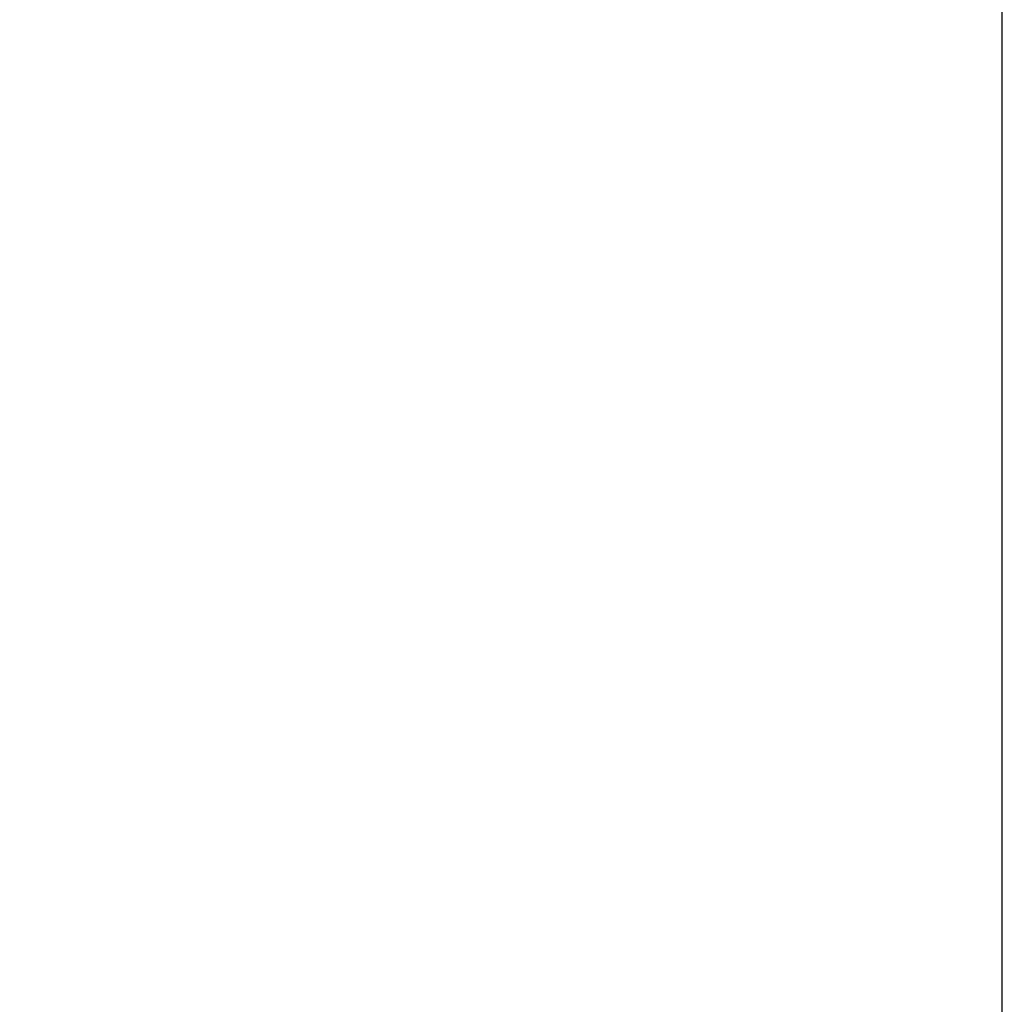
# Model space of a CAD drawing. Header units: millimetres. Extents: x 15 to 2005, y -26 to 622.
# Tile 199 of 256: x 86.8185 to 86.8491, y -12.2146 to -12.1838. Entities that reach past the tile are written whole.
import ezdxf

# ---------------------------------------------------------------- set-up
doc = ezdxf.new("R2010")
doc.units = ezdxf.units.MM

# ---------------------------------------------------------------- blocks, each defined once
blk = doc.blocks.new('SG')
at = {"color": 7, "linetype": 'Continuous'}
blk.add_open_spline([(86.749155, -12.144908), (86.74919, -12.146313), (86.749244, -12.147726), (86.749319, -12.149146), (86.749415, -12.150572), (86.749532, -12.152004), (86.74967, -12.153443), (86.74983, -12.154886), (86.750011, -12.156335), (86.750215, -12.157788), (86.750442, -12.159245), (86.750691, -12.160705), (86.750963, -12.162169), (86.751258, -12.163635), (86.751577, -12.165103), (86.751919, -12.166573), (86.752285, -12.168044), (86.752675, -12.169515), (86.753089, -12.170986), (86.753527, -12.172457), (86.75399, -12.173926), (86.754477, -12.175394), (86.754988, -12.176859), (86.755525, -12.178322), (86.756086, -12.17978), (86.756671, -12.181235), (86.757282, -12.182685), (86.757917, -12.18413), (86.758576, -12.185568), (86.759261, -12.187), (86.75997, -12.188425), (86.760704, -12.189843), (86.761462, -12.191251), (86.762244, -12.192651), (86.763051, -12.194041), (86.763881, -12.195421), (86.764736, -12.19679), (86.765614, -12.198147), (86.766515, -12.199493), (86.76744, -12.200826), (86.768387, -12.202145), (86.769357, -12.203451), (86.770349, -12.204742), (86.771364, -12.206018), (86.7724, -12.207279), (86.773457, -12.208524), (86.774535, -12.209752), (86.775634, -12.210963), (86.776753, -12.212156), (86.777891, -12.213331), (86.779049, -12.214487), (86.780226, -12.215625), (86.78142, -12.216743), (86.782633, -12.217841), (86.783863, -12.218918), (86.785109, -12.219975), (86.786372, -12.22101), (86.787651, -12.222024), (86.788945, -12.223016), (86.790253, -12.223985), (86.791576, -12.224933), (86.792911, -12.225857), (86.79426, -12.226758), (86.795621, -12.227636), (86.796994, -12.22849), (86.798377, -12.22932), (86.799772, -12.230127), (86.801175, -12.230909), (86.802589, -12.231667), (86.80401, -12.2324), (86.80544, -12.233109), (86.806877, -12.233793), (86.808321, -12.234452), (86.809771, -12.235087), (86.811227, -12.235697), (86.812687, -12.236282), (86.814152, -12.236842), (86.81562, -12.237377), (86.817092, -12.237888), (86.818565, -12.238374), (86.820041, -12.238835), (86.821519, -12.239272), (86.822997, -12.239685), (86.824475, -12.240073), (86.825953, -12.240437), (86.82743, -12.240777), (86.828905, -12.241094), (86.830379, -12.241387), (86.83185, -12.241656), (86.833318, -12.241903), (86.834783, -12.242126), (86.836243, -12.242327), (86.8377, -12.242506), (86.839151, -12.242662), (86.840597, -12.242797), (86.842038, -12.24291), (86.843472, -12.243002), (86.8449, -12.243073), (86.846321, -12.243123), (86.847734, -12.243153), (86.84914, -12.243162)], degree=1, knots=[0, 0, 0.00905, 0.018152, 0.027304, 0.036507, 0.04576, 0.055062, 0.064412, 0.07381, 0.083256, 0.092749, 0.102287, 0.111871, 0.1215, 0.131172, 0.140887, 0.150645, 0.160443, 0.170283, 0.180161, 0.190079, 0.200034, 0.210025, 0.220052, 0.230114, 0.24021, 0.250338, 0.260497, 0.270686, 0.280905, 0.291152, 0.301425, 0.311724, 0.322047, 0.332394, 0.342762, 0.353151, 0.363558, 0.373984, 0.384427, 0.394885, 0.405356, 0.41584, 0.426336, 0.436841, 0.447355, 0.457875, 0.468401, 0.478932, 0.489465, 0.5, 0.510535, 0.521068, 0.531599, 0.542125, 0.552645, 0.563159, 0.573664, 0.58416, 0.594644, 0.605115, 0.615573, 0.626016, 0.636442, 0.646849, 0.657238, 0.667606, 0.677953, 0.688276, 0.698575, 0.708848, 0.719095, 0.729314, 0.739503, 0.749662, 0.75979, 0.769886, 0.779948, 0.789975, 0.799966, 0.809921, 0.819839, 0.829717, 0.839557, 0.849355, 0.859113, 0.868828, 0.8785, 0.888129, 0.897713, 0.907251, 0.916744, 0.92619, 0.935588, 0.944938, 0.95424, 0.963493, 0.972696, 0.981848, 0.99095, 1, 1], dxfattribs=at)

msp = doc.modelspace()

# ---------------------------------------------------------------- linework, layer by layer
at = {"color": 7, "linetype": 'Continuous'}
msp.add_line((86.84914, -12.243162), (86.84914, -12.144908), dxfattribs=at)
msp.add_arc((86.84914, -12.143162), 0.1, 181, 270, dxfattribs=at)

# ---------------------------------------------------------------- block references
msp.add_blockref('SG', (0, 0))

doc.saveas('drawing.dxf')
